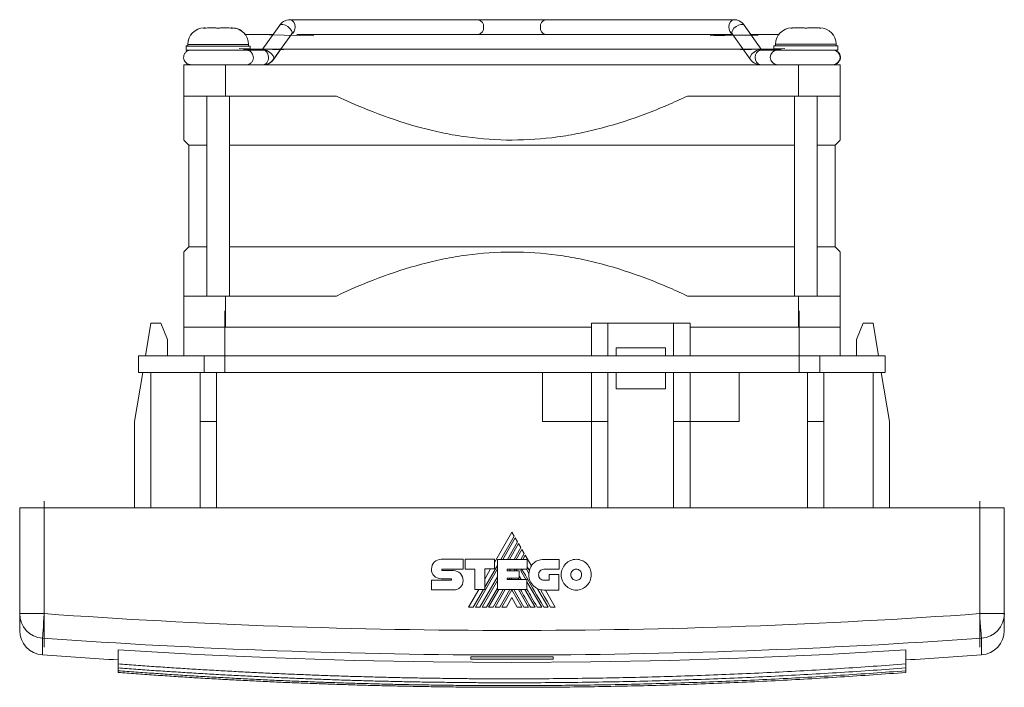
# Model space of a CAD drawing. Header units: millimetres. Extents: x 33 to 384, y 30 to 261.
# Tile 3 of 5: x 145 to 265, y 30 to 112. Entities that reach past the tile are written whole.
import ezdxf

# ---------------------------------------------------------------- set-up
doc = ezdxf.new("R2010")
doc.units = ezdxf.units.MM
doc.linetypes.add('CENTERX2', pattern=[20.32, 12.7, -2.54, 2.54, -2.54])
doc.linetypes.add('PHANTOM', pattern=[12.7, 6.35, -1.27, 1.27, -1.27, 1.27, -1.27])
doc.layers.add('___VS___', color=7, linetype='Continuous', lineweight=15)

msp = doc.modelspace()

# ---------------------------------------------------------------- linework, layer by layer
at = {"color": 7, "linetype": 'Continuous', "lineweight": 15}
for p, q in [((200.62, 111.62), (177.65, 111.62)), ((208.82, 111.62), (200.62, 111.62)), ((231.79, 111.62), (208.82, 111.62)), ((167.1, 110.57), (167.1, 110.59)), ((167.61, 110.62), (168.62, 110.62)), ((167.61, 110.61), (168.61, 110.61)), ((169.2, 110.62), (170.21, 110.62)), ((169.2, 110.61), (170.21, 110.61)), ((170.51, 110.61), (170.61, 110.61)), ((170.72, 110.57), (170.72, 110.59)), ((176.42, 110.95), (174.23, 107.92)), ((235.17, 107.92), (233.03, 110.95)), ((233.84, 109.82), (233.03, 110.95)), ((233.05, 110.92), (233.03, 110.95)), ((238.73, 110.58), (238.73, 110.59)), ((238.84, 110.62), (238.94, 110.62)), ((239.23, 110.62), (240.24, 110.62)), ((240.83, 110.62), (241.84, 110.62)), ((242.35, 110.58), (242.35, 110.59)), ((175.6, 109.82), (172.21, 109.82)), ((175.64, 106.79), (177.88, 109.9)), ((230.93, 109.82), (178.51, 109.82)), ((230.93, 109.82), (231.62, 109.82)), ((231.56, 109.91), (231.54, 109.93)), ((231.56, 109.91), (233.76, 106.79)), ((237.24, 109.82), (233.83, 109.82)), ((165.01, 108.42), (165.01, 108.41)), ((165.01, 108.42), (165.21, 108.42)), ((165.01, 108.41), (165.01, 107.91)), ((165.01, 108.41), (172.81, 108.41)), ((165.21, 108.61), (165.21, 108.41)), ((165.21, 108.61), (172.61, 108.61)), ((172.61, 108.41), (172.61, 108.61)), ((172.81, 107.91), (172.81, 108.41)), ((172.81, 108.02), (174.3, 108.02)), ((175.68, 106.79), (176.55, 108.02)), ((176.52, 108.02), (232.89, 108.02)), ((235.1, 108.02), (236.64, 108.02)), ((235.21, 107.92), (235.14, 108.02)), ((236.64, 108.42), (236.64, 107.92)), ((236.64, 108.42), (244.44, 108.42)), ((236.84, 108.62), (236.84, 108.42)), ((236.84, 108.62), (244.24, 108.62)), ((244.24, 108.42), (244.24, 108.62)), ((244.44, 107.92), (244.44, 108.42)), ((165.01, 107.91), (172.81, 107.91)), ((174.4, 107.92), (172.81, 107.92)), ((236.64, 107.92), (235, 107.92)), ((236.64, 107.92), (235.21, 107.92)), ((236.64, 107.92), (244.44, 107.92)), ((243.93, 107.91), (244.44, 107.91)), ((244.44, 107.91), (244.44, 107.92)), ((164.72, 106.12), (169.8, 106.12)), ((164.72, 102.31), (164.72, 106.12)), ((169.8, 106.12), (239.65, 106.12)), ((169.8, 106.12), (169.8, 102.31)), ((172.41, 106.12), (174.4, 106.12)), ((175.63, 106.74), (175.69, 106.8)), ((239.65, 106.12), (244.73, 106.12)), ((239.65, 102.31), (239.65, 106.12)), ((244.73, 106.12), (244.73, 102.31)), ((169.8, 102.31), (164.72, 102.31)), ((167.53, 102.31), (167.53, 77.93)), ((183.32, 102.31), (169.8, 102.31)), ((170.28, 77.93), (170.28, 102.31)), ((239.65, 102.31), (226.12, 102.31)), ((239.16, 102.31), (239.16, 77.93)), ((244.73, 102.31), (239.65, 102.31)), ((241.91, 77.93), (241.91, 102.31)), ((164.72, 96.95), (165.35, 96.31)), ((165.35, 96.31), (165.35, 83.93)), ((165.35, 96.31), (167.53, 96.31)), ((170.28, 96.31), (239.16, 96.31)), ((241.91, 96.31), (244.09, 96.31)), ((244.09, 96.31), (244.73, 96.95)), ((244.09, 83.93), (244.09, 96.31)), ((165.35, 83.93), (164.72, 83.3)), ((165.35, 83.93), (167.53, 83.93)), ((170.28, 83.93), (239.16, 83.93)), ((241.91, 83.93), (244.09, 83.93)), ((244.73, 83.3), (244.09, 83.93)), ((164.72, 77.93), (169.8, 77.93)), ((164.72, 74.12), (164.72, 77.93)), ((169.8, 77.93), (169.8, 74.12)), ((169.8, 77.93), (183.32, 77.93)), ((226.12, 77.93), (239.65, 77.93)), ((239.65, 74.12), (239.65, 77.93)), ((239.65, 77.93), (244.73, 77.93)), ((244.73, 77.93), (244.73, 74.12)), ((160.72, 74.62), (160.06, 70.62)), ((161.92, 74.62), (160.72, 74.62)), ((216.42, 74.62), (214.42, 74.62)), ((214.42, 74.62), (214.42, 70.62)), ((216.42, 74.62), (216.42, 70.62)), ((224.42, 74.62), (216.42, 74.62)), ((224.42, 74.62), (224.42, 70.62)), ((226.42, 74.62), (224.42, 74.62)), ((226.42, 74.62), (226.42, 70.62)), ((247.52, 74.62), (248.72, 74.62)), ((248.72, 74.62), (249.39, 70.62)), ((164.72, 74.12), (164.72, 70.62)), ((169.72, 74.12), (169.72, 70.62)), ((239.72, 74.12), (239.72, 70.62)), ((244.72, 74.12), (244.72, 70.62)), ((162.72, 70.62), (162.72, 72.62)), ((246.72, 70.62), (246.72, 72.62)), ((217.42, 71.62), (217.42, 70.62)), ((223.42, 71.62), (223.42, 70.62)), ((159.22, 70.62), (159.22, 68.62)), ((159.22, 70.62), (167.22, 70.62)), ((167.22, 70.62), (167.22, 68.62)), ((167.22, 70.62), (242.22, 70.62)), ((242.22, 70.62), (242.22, 68.62)), ((242.22, 70.62), (250.22, 70.62)), ((250.22, 70.62), (250.22, 68.62)), ((159.72, 68.62), (158.72, 62.62)), ((159.22, 68.62), (160.72, 68.62)), ((166.72, 68.62), (160.72, 68.62)), ((160.72, 68.62), (160.72, 52.12)), ((162.56, 68.62), (167.22, 68.62)), ((166.72, 68.62), (166.72, 62.62)), ((167.22, 68.62), (242.22, 68.62)), ((168.72, 68.62), (168.72, 62.62)), ((208.42, 62.62), (208.42, 68.62)), ((214.42, 68.62), (214.42, 62.62)), ((216.42, 68.62), (216.42, 62.62)), ((217.42, 68.62), (217.42, 66.62)), ((223.42, 68.62), (223.42, 66.62)), ((224.42, 68.62), (224.42, 62.62)), ((226.42, 68.62), (226.42, 62.62)), ((232.42, 62.62), (232.42, 68.62)), ((240.72, 68.62), (240.72, 62.62)), ((242.22, 68.62), (246.89, 68.62)), ((242.72, 68.62), (242.72, 62.62)), ((248.72, 68.62), (242.72, 68.62)), ((248.72, 68.62), (250.22, 68.62)), ((248.72, 68.62), (248.72, 52.12)), ((249.72, 68.62), (250.72, 62.62)), ((217.42, 66.62), (223.42, 66.62)), ((158.72, 62.62), (158.72, 52.12)), ((166.72, 62.62), (166.72, 52.12)), ((168.72, 62.62), (166.72, 62.62)), ((168.72, 62.62), (168.72, 52.12)), ((214.42, 62.62), (208.42, 62.62)), ((216.42, 62.62), (214.42, 62.62)), ((214.42, 62.62), (214.42, 52.12)), ((216.42, 62.62), (216.42, 52.12)), ((224.42, 62.62), (224.42, 52.12)), ((224.42, 62.62), (226.42, 62.62)), ((226.42, 62.62), (226.42, 52.12)), ((226.42, 62.62), (232.42, 62.62)), ((240.72, 62.62), (240.72, 52.12)), ((240.72, 62.62), (242.72, 62.62)), ((242.72, 62.62), (242.72, 52.12)), ((250.72, 62.62), (250.72, 52.12)), ((144.72, 52.12), (147.72, 52.12)), ((144.72, 39.21), (144.72, 52.12)), ((261.72, 52.12), (147.72, 52.12)), ((147.72, 52.12), (147.72, 39.21)), ((261.72, 52.12), (264.72, 52.12)), ((261.72, 39.21), (261.72, 52.12)), ((264.72, 52.12), (264.72, 39.21)), ((204.71, 49.14), (202.58, 45.45)), ((203.36, 45.82), (205, 48.66)), ((205.12, 48.43), (203.62, 45.82)), ((205, 48.66), (204.71, 49.14)), ((205.4, 47.95), (205.12, 48.43)), ((204.17, 45.82), (205.4, 47.95)), ((205.53, 47.74), (204.42, 45.82)), ((204.98, 45.82), (205.81, 47.25)), ((205.93, 47.04), (205.23, 45.82)), ((205.81, 47.25), (205.53, 47.74)), ((206.21, 46.55), (205.93, 47.04)), ((196.08, 45.84), (198.76, 45.84)), ((198.76, 45.84), (198.76, 44.64)), ((199.02, 44.64), (199.02, 45.83)), ((199.02, 45.83), (202.58, 45.83)), ((202.58, 45.83), (202.58, 44.65)), ((202.94, 42.14), (202.94, 45.82)), ((202.94, 45.82), (206.57, 45.82)), ((205.8, 45.82), (206.21, 46.55)), ((206.34, 46.34), (206.04, 45.82)), ((207.08, 45.04), (206.34, 46.34)), ((206.57, 45.82), (206.57, 44.63)), ((208.6, 45.81), (210.47, 45.81)), ((210.47, 45.81), (210.47, 44.62)), ((196.23, 44.64), (198.76, 44.64)), ((196.24, 44.46), (197.6, 44.46)), ((200.18, 44.64), (199.02, 44.64)), ((200.18, 42.14), (200.18, 44.64)), ((200.26, 40.01), (202.94, 44.66)), ((201.4, 42.42), (202.94, 45.09)), ((202.58, 44.65), (201.4, 44.65)), ((201.4, 42.14), (201.4, 44.65)), ((202.12, 44.65), (201.4, 43.4)), ((204.15, 44.63), (206.57, 44.63)), ((204.15, 44.63), (204.15, 44.44)), ((204.15, 44.44), (205.59, 44.44)), ((204.43, 44.44), (204.54, 44.63)), ((204.99, 44.44), (205.11, 44.63)), ((205.24, 44.44), (205.35, 44.63)), ((205.59, 44.44), (205.59, 43.54)), ((205.79, 44.42), (205.92, 44.63)), ((205.79, 44.42), (206.41, 43.36)), ((206.48, 44.63), (206.79, 44.08)), ((210.47, 44.62), (208.6, 44.62)), ((194.91, 43.27), (197.26, 43.27)), ((197.26, 43.47), (196.08, 43.47)), ((200.82, 40.01), (202.94, 43.69)), ((201.07, 40.01), (202.94, 43.26)), ((204.15, 43.54), (205.59, 43.54)), ((204.15, 43.54), (204.15, 43.36)), ((204.15, 43.36), (206.55, 43.36)), ((204.37, 43.36), (204.47, 43.54)), ((204.61, 43.36), (204.72, 43.54)), ((205.49, 43.54), (205.6, 43.36)), ((206.55, 42.14), (206.55, 43.36)), ((208.6, 43.28), (209.25, 43.28)), ((209.25, 43.28), (209.25, 43.99)), ((209.25, 43.99), (210.43, 43.99)), ((210.43, 43.99), (210.43, 42.08)), ((197.6, 42.09), (194.91, 42.09)), ((200.67, 42.14), (199.44, 40.01)), ((200.01, 40.01), (201.24, 42.14)), ((200.18, 42.14), (201.4, 42.14)), ((201.62, 40.01), (202.94, 42.3)), ((201.87, 40.01), (203.1, 42.14)), ((202.43, 40.01), (203.66, 42.14)), ((202.68, 40.01), (203.91, 42.14)), ((202.94, 42.14), (206.55, 42.14)), ((203.24, 40.01), (204.47, 42.14)), ((203.49, 40.01), (204.71, 42.12)), ((205.93, 40.01), (204.71, 42.12)), ((206.18, 40.01), (204.94, 42.14)), ((205.5, 42.14), (206.73, 40.01)), ((206.3, 42.14), (207.53, 40.01)), ((206.55, 43.1), (208.34, 40.01)), ((207.85, 42.25), (209.15, 40.01)), ((210.43, 42.08), (208.61, 42.08)), ((209.99, 40.01), (208.79, 42.08)), ((204.71, 41.16), (204.04, 40.01)), ((204.71, 41.16), (205.37, 40.01)), ((144.72, 39.21), (147.72, 39.21)), ((144.72, 37.16), (144.72, 39.21)), ((261.72, 39.21), (264.72, 39.21)), ((264.72, 39.21), (264.72, 37.16)), ((147.51, 36.22), (147.51, 34.17)), ((261.94, 34.17), (261.94, 36.22)), ((156.72, 34.78), (156.72, 33.07)), ((199.72, 33.96), (199.72, 33.67)), ((209.72, 33.67), (209.72, 33.96)), ((252.72, 34.78), (252.72, 33.07)), ((156.72, 33.07), (156.72, 32.59)), ((156.72, 32.59), (156.72, 32.24)), ((252.72, 33.07), (252.72, 32.59)), ((252.72, 32.59), (252.72, 32.24)), ((156.72, 32.24), (156.72, 32.03)), ((252.72, 32.24), (252.72, 32.03))]:
    msp.add_line(p, q, dxfattribs=at)
at = {"color": 7, "linetype": 'Continuous', "lineweight": 0}
for p, q in [((167.21, 110.61), (167.31, 110.61)), ((242.13, 110.62), (242.24, 110.62)), ((161.92, 74.62), (162.72, 72.62)), ((247.52, 74.62), (246.72, 72.62)), ((169.8, 74.12), (164.72, 74.12)), ((169.8, 74.12), (214.42, 74.12)), ((226.42, 74.12), (239.65, 74.12)), ((244.73, 74.12), (239.65, 74.12)), ((217.42, 71.62), (223.42, 71.62))]:
    msp.add_line(p, q, dxfattribs=at)
at = {"color": 7, "linetype": 'CENTERX2', "lineweight": 0}
for p, q in [((175.18, 109.78), (180.56, 109.65)), ((234.27, 109.78), (228.88, 109.65)), ((229.33, 109.72), (234.72, 109.72)), ((176.88, 107.96), (171.49, 108.09)), ((171.99, 108.02), (177.37, 108.02)), ((237.53, 108.02), (232.09, 108.02)), ((232.57, 107.96), (237.96, 108.09)), ((169.72, 76.12), (169.72, 68.62)), ((239.72, 76.12), (239.72, 68.62)), ((147.72, 35.13), (147.72, 54.12)), ((261.72, 35.13), (261.72, 54.12))]:
    msp.add_line(p, q, dxfattribs=at)
at = {"color": 7, "linetype": 'Continuous', "lineweight": 15, "flags": 128}
for points in [[(177.65, 111.62), (177.65, 111.62), (177.89, 111.55), (178.1, 111.36), (178.24, 111.06), (178.29, 110.72)], [(231.16, 110.72), (231.21, 111.06), (231.34, 111.36), (231.55, 111.55), (231.79, 111.62), (231.8, 111.62)], [(176.42, 110.95), (176.57, 111.05), (176.81, 111.05), (177.11, 110.96), (177.41, 110.79), (177.66, 110.56), (177.85, 110.31), (177.92, 110.08), (177.88, 109.9)], [(231.54, 109.93), (231.52, 110.09), (231.59, 110.32), (231.77, 110.57), (232.04, 110.79), (232.34, 110.97), (232.63, 111.05), (232.87, 111.05), (233.03, 110.95)], [(174.28, 107.92), (174.33, 107.94), (174.45, 107.95)], [(174.4, 107.92), (174.47, 107.92), (174.65, 107.85), (174.81, 107.71), (174.93, 107.52), (175.01, 107.28), (175.04, 107.02)], [(174.45, 107.95), (174.57, 107.94), (174.86, 107.85), (175.16, 107.67), (175.42, 107.44), (175.6, 107.2), (175.68, 106.97), (175.64, 106.79)], [(233.76, 106.79), (233.72, 106.95), (233.78, 107.18), (233.96, 107.44), (234.22, 107.67), (234.52, 107.85), (234.82, 107.94), (235.07, 107.93), (235.12, 107.92)], [(174.42, 106.12), (174.45, 106.12), (174.45, 106.12)], [(209.42, 40.01), (209.05, 40.66), (208.7, 41.26), (208.44, 41.71), (208.19, 42.13)], [(147.51, 36.22), (147.51, 36.31), (147.53, 36.51), (147.55, 36.8), (147.58, 37.17), (147.61, 37.61), (147.64, 38.11), (147.68, 38.65), (147.72, 39.21)], [(261.94, 36.22), (261.93, 36.31), (261.92, 36.51), (261.9, 36.8), (261.87, 37.17), (261.84, 37.61), (261.8, 38.11), (261.76, 38.65), (261.72, 39.21)], [(252.72, 34.78), (243.14, 34.23), (233.55, 33.81), (223.94, 33.5), (214.34, 33.32), (204.72, 33.26), (195.11, 33.32), (185.5, 33.5), (175.9, 33.81), (166.3, 34.23), (156.72, 34.78)]]:
    msp.add_lwpolyline(points, dxfattribs=at)
at = {"color": 7, "linetype": 'Continuous', "lineweight": 15}
for centre, radius, start, end in [((200.46, 110.83), 0.803, 351.9507, 78.5782), ((208.98, 110.83), 0.803, 101.4218, 188.0493), ((167.21, 108.62), 2, 90, 180), ((167.21, 108.61), 2, 90, 180), ((170.61, 108.62), 2, 36.8699, 90), ((170.61, 108.61), 2, 0, 90), ((177.4, 110.63), 0.889, 300.4142, 5.5935), ((200.46, 110.61), 0.803, 281.4216, 8.0494), ((208.98, 110.61), 0.803, 171.9506, 258.5784), ((232.05, 110.63), 0.892, 174.4816, 238.9914), ((238.84, 108.62), 2, 90, 180), ((242.24, 108.62), 2, 0, 90), ((173.93, 107), 1.11, 325.4958, 1.0718), ((235.16, 107.13), 0.803, 101.4214, 188.0494), ((235.16, 106.91), 0.803, 171.9504, 258.5786), ((237.1, 107.02), 0.9, 90, 270), ((243.8, 107.02), 0.9, 270, 90), ((174.38, 106.67), 0.551, 272.2156, 327.2407), ((208.82, 44), 2.03, 149.0381, 166.8386), ((208.61, 43.91), 1.83, 174.6401, 270), ((147.72, 39.21), 3, 180.0669, 265.9792), ((204.72, 832.12), 794.96, 265.88826, 274.11174), ((261.73, 39.21), 3, 274.0207, 359.9332), ((147.72, 37.16), 3, 180, 265.8988), ((204.72, 832.12), 797.95, 265.88826, 274.11174), ((261.72, 37.16), 3, 274.1012, 0), ((204.72, 832.12), 800, 265.89881, 266.56019), ((204.72, 832.12), 798.18, 269.64108, 270.35892), ((204.72, 832.12), 798.47, 269.64121, 270.35879), ((204.72, 832.12), 800, 273.43981, 274.10119)]:
    msp.add_arc(centre, radius, start, end, dxfattribs=at)
for points, knots in [([(177.66, 111.62), (177.53, 111.61), (177.25, 111.59), (176.85, 111.4), (176.58, 111.17), (176.45, 111), (176.42, 110.95)], [0, 0, 0, 0, 0.2711199, 0.5773027, 0.8822066, 1, 1, 1, 1]), ([(233.03, 110.95), (232.96, 111.04), (232.79, 111.25), (232.44, 111.49), (232.08, 111.61), (231.87, 111.62), (231.79, 111.62)], [0, 0, 0, 0, 0.238716, 0.550266, 0.853999, 1, 1, 1, 1]), ([(167.23, 110.59), (167.22, 110.58), (167.2, 110.58), (167.18, 110.58), (167.17, 110.58), (167.15, 110.57), (167.14, 110.57), (167.12, 110.57), (167.11, 110.57), (167.1, 110.57), (167.09, 110.57), (167.08, 110.57), (167.08, 110.57), (167.07, 110.57), (167.07, 110.57), (167.07, 110.57), (167.07, 110.58), (167.07, 110.58), (167.08, 110.58), (167.08, 110.58), (167.09, 110.58), (167.1, 110.59)], [0.0000001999, 0.0000001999, 0.0000001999, 0.0000001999, 0.000051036, 0.000051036, 0.000051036, 0.000102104, 0.000102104, 0.000102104, 0.0001526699, 0.0001526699, 0.0001526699, 0.0002024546, 0.0002024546, 0.0002024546, 0.0002519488, 0.0002519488, 0.0002519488, 0.0003018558, 0.0003018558, 0.0003018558, 0.0003403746, 0.0003403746, 0.0003403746, 0.0003403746]), ([(170.75, 110.57), (170.75, 110.57), (170.75, 110.57), (170.74, 110.57), (170.71, 110.57), (170.67, 110.57), (170.63, 110.58), (170.6, 110.58), (170.58, 110.59)], [0, 0, 0, 0, 0.039957, 0.24338, 0.443731, 0.64298, 0.8439, 1, 1, 1, 1]), ([(233.03, 110.95), (232.96, 111.05), (232.8, 111.24), (232.6, 111.36), (232.49, 111.43)], [0, 0, 0, 0, 0.480788, 1, 1, 1, 1]), ([(238.86, 110.59), (238.84, 110.59), (238.83, 110.59), (238.81, 110.59), (238.79, 110.59), (238.78, 110.58), (238.76, 110.58), (238.75, 110.58), (238.74, 110.58), (238.73, 110.58), (238.72, 110.58), (238.71, 110.58), (238.71, 110.58), (238.7, 110.58), (238.7, 110.58), (238.7, 110.58), (238.7, 110.59), (238.7, 110.59), (238.71, 110.59), (238.71, 110.59), (238.72, 110.59), (238.73, 110.59)], [0.0000001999, 0.0000001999, 0.0000001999, 0.0000001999, 0.000051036, 0.000051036, 0.000051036, 0.000102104, 0.000102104, 0.000102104, 0.0001526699, 0.0001526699, 0.0001526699, 0.0002024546, 0.0002024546, 0.0002024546, 0.0002519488, 0.0002519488, 0.0002519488, 0.0003018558, 0.0003018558, 0.0003018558, 0.0003403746, 0.0003403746, 0.0003403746, 0.0003403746]), ([(242.37, 110.58), (242.37, 110.58), (242.38, 110.58), (242.37, 110.58), (242.34, 110.58), (242.3, 110.58), (242.25, 110.59), (242.23, 110.59), (242.21, 110.59)], [0, 0, 0, 0, 0.039959, 0.24339, 0.443734, 0.642986, 0.843899, 1, 1, 1, 1]), ([(165.49, 107.92), (165.45, 107.92), (165.35, 107.9), (165.18, 107.83), (164.97, 107.69), (164.78, 107.45), (164.69, 107.13), (164.71, 106.82), (164.82, 106.55), (164.98, 106.37), (165.14, 106.25), (165.29, 106.18), (165.41, 106.15), (165.49, 106.13), (165.53, 106.13), (165.56, 106.13), (165.58, 106.13), (165.61, 106.13), (165.67, 106.13), (165.86, 106.12), (166.2, 106.12), (166.54, 106.12), (166.7, 106.12)], [0, 0, 0, 0, 0.019747, 0.059581, 0.102234, 0.162775, 0.222461, 0.282979, 0.33628, 0.379892, 0.416776, 0.447396, 0.471428, 0.487274, 0.495032, 0.501829, 0.512054, 0.534178, 0.60613, 0.734381, 0.869961, 1, 1, 1, 1]), ([(172.41, 106.12), (172.43, 106.12), (172.52, 106.13), (172.71, 106.2), (172.96, 106.37), (173.14, 106.63), (173.22, 106.97), (173.18, 107.29), (173.04, 107.54), (172.89, 107.71), (172.73, 107.81), (172.58, 107.87), (172.47, 107.9), (172.4, 107.91), (172.37, 107.91), (172.36, 107.91), (172.35, 107.91)], [0, 0, 0, 0, 0.015642, 0.114926, 0.215785, 0.343564, 0.463206, 0.592839, 0.693059, 0.776037, 0.846146, 0.903771, 0.947884, 0.97174, 0.986195, 1, 1, 1, 1]), ([(243.83, 106.13), (243.84, 106.13), (243.85, 106.13), (243.87, 106.13), (243.9, 106.13), (243.93, 106.13), (244.03, 106.14), (244.18, 106.19), (244.39, 106.3), (244.58, 106.49), (244.73, 106.77), (244.76, 107.09), (244.68, 107.39), (244.54, 107.62), (244.38, 107.76), (244.22, 107.85), (244.08, 107.9), (243.99, 107.92), (243.96, 107.92), (243.96, 107.92)], [0, 0, 0, 0, 0.04253, 0.089288, 0.109806, 0.124269, 0.143981, 0.212275, 0.279296, 0.378647, 0.481206, 0.589612, 0.69668, 0.781645, 0.852974, 0.912961, 0.961566, 0.997342, 1, 1, 1, 1]), ([(174.39, 106.12), (174.52, 106.13), (174.81, 106.15), (175.2, 106.34), (175.47, 106.58), (175.6, 106.74), (175.64, 106.79)], [0, 0, 0, 0, 0.271119, 0.577301, 0.882203, 1, 1, 1, 1]), ([(174.45, 106.12), (174.58, 106.13), (174.86, 106.15), (175.26, 106.35), (175.53, 106.58), (175.65, 106.75), (175.68, 106.79)], [0, 0, 0, 0, 0.2721846, 0.5796459, 0.8850777, 1, 1, 1, 1]), ([(233.76, 106.79), (233.84, 106.7), (234, 106.49), (234.35, 106.25), (234.71, 106.13), (234.93, 106.12), (235, 106.12)], [0, 0, 0, 0, 0.238714, 0.550262, 0.853994, 1, 1, 1, 1]), ([(164.72, 102.31), (164.72, 101.76), (164.72, 100.65), (164.72, 99.25), (164.72, 98.11), (164.72, 97.37), (164.72, 96.98), (164.72, 96.98), (164.72, 96.98)], [0, 0, 0, 0, 0.1808402, 0.3623252, 0.5464911, 0.7319652, 0.8903591, 1, 1, 1, 1]), ([(226.12, 102.31), (224.45, 101.52), (222.75, 100.79), (219.3, 99.49), (217.54, 98.91), (214.85, 98.2), (213.94, 97.98), (212.1, 97.61), (211.18, 97.45), (208.42, 97.07), (206.58, 96.95), (202.88, 96.94), (201.03, 97.07), (198.25, 97.46), (197.33, 97.61), (195.5, 97.98), (194.6, 98.2), (190.13, 99.38), (186.68, 100.72), (183.32, 102.31)], [0, 0, 0, 0, 0.125, 0.125, 0.25, 0.25, 0.3125, 0.3125, 0.375, 0.375, 0.5, 0.5, 0.625, 0.625, 0.6875, 0.6875, 0.75, 0.75, 1, 1, 1, 1]), ([(244.73, 96.98), (244.73, 96.98), (244.73, 96.98), (244.73, 97.35), (244.73, 98.09), (244.73, 99.21), (244.73, 100.61), (244.73, 101.74), (244.73, 102.31)], [0, 0, 0, 0, 0.103383, 0.268025, 0.448175, 0.629669, 0.814443, 1, 1, 1, 1]), ([(164.72, 83.26), (164.72, 83.26), (164.72, 83.27), (164.72, 82.89), (164.72, 82.15), (164.72, 81.03), (164.72, 79.63), (164.72, 78.5), (164.72, 77.93)], [0, 0, 0, 0, 0.1033833, 0.2680255, 0.4481753, 0.629669, 0.8144434, 1, 1, 1, 1]), ([(226.12, 77.93), (224.45, 78.72), (222.75, 79.45), (219.3, 80.75), (217.54, 81.33), (214.85, 82.04), (213.94, 82.26), (212.1, 82.63), (211.18, 82.79), (208.42, 83.17), (206.58, 83.29), (202.88, 83.3), (201.03, 83.17), (198.25, 82.79), (197.33, 82.63), (195.5, 82.26), (194.6, 82.04), (190.13, 80.86), (186.68, 79.52), (183.32, 77.93)], [0, 0, 0, 0, 0.125, 0.125, 0.25, 0.25, 0.3125, 0.3125, 0.375, 0.375, 0.5, 0.5, 0.625, 0.625, 0.6875, 0.6875, 0.75, 0.75, 1, 1, 1, 1]), ([(244.73, 77.93), (244.73, 78.48), (244.73, 79.6), (244.73, 80.99), (244.73, 82.13), (244.73, 82.87), (244.73, 83.26), (244.73, 83.26), (244.73, 83.26)], [0, 0, 0, 0, 0.18084, 0.362325, 0.546491, 0.731965, 0.890359, 1, 1, 1, 1]), ([(156.72, 33.07), (157.45, 33.02), (158.89, 32.91), (161.06, 32.76), (163.24, 32.61), (165.41, 32.47), (167.59, 32.34), (169.76, 32.22), (171.94, 32.1), (174.12, 31.99), (176.3, 31.89), (178.48, 31.8), (180.66, 31.71), (182.84, 31.63), (185.02, 31.56), (187.21, 31.5), (189.39, 31.44), (191.58, 31.39), (193.77, 31.35), (195.96, 31.32), (198.15, 31.29), (200.34, 31.27), (202.53, 31.26), (205.34, 31.26), (208.75, 31.27), (212.76, 31.31), (216.78, 31.37), (220.79, 31.46), (224.79, 31.57), (228.79, 31.71), (232.79, 31.87), (236.79, 32.06), (240.78, 32.27), (244.76, 32.51), (248.74, 32.78), (251.4, 32.97), (252.72, 33.07)], [0, 0, 0, 0, 0.0226894, 0.045379, 0.0680694, 0.090761, 0.1134544, 0.1361502, 0.1588489, 0.181551, 0.2042571, 0.2269677, 0.2496834, 0.2724046, 0.2951319, 0.3178659, 0.3406071, 0.3633561, 0.3861133, 0.4088792, 0.4316546, 0.4544398, 0.4772353, 0.5000419, 0.5418465, 0.5836144, 0.6253489, 0.6670533, 0.7087308, 0.7503848, 0.7920186, 0.8336355, 0.8752387, 0.9168317, 0.9584177, 1, 1, 1, 1]), ([(156.72, 32.59), (157.45, 32.53), (158.89, 32.42), (161.06, 32.27), (163.24, 32.13), (165.41, 31.99), (167.59, 31.86), (169.76, 31.73), (171.94, 31.62), (174.12, 31.51), (176.3, 31.41), (178.48, 31.31), (180.66, 31.23), (182.84, 31.15), (185.02, 31.08), (187.21, 31.01), (189.39, 30.96), (191.58, 30.91), (193.77, 30.87), (195.96, 30.84), (198.15, 30.81), (200.34, 30.79), (202.53, 30.78), (205.34, 30.77), (208.75, 30.79), (212.76, 30.82), (216.78, 30.89), (220.79, 30.97), (224.79, 31.09), (228.79, 31.23), (232.79, 31.39), (236.79, 31.58), (240.78, 31.79), (244.76, 32.03), (248.74, 32.29), (251.4, 32.49), (252.72, 32.59)], [0, 0, 0, 0, 0.022689, 0.045379, 0.068069, 0.090761, 0.113454, 0.13615, 0.158849, 0.181551, 0.204257, 0.226968, 0.249683, 0.272405, 0.295132, 0.317866, 0.340607, 0.363356, 0.386113, 0.408879, 0.431655, 0.45444, 0.477235, 0.500042, 0.541846, 0.583614, 0.625349, 0.667053, 0.708731, 0.750385, 0.792019, 0.833635, 0.875239, 0.916832, 0.958418, 1, 1, 1, 1]), ([(156.72, 32.24), (157.45, 32.19), (158.89, 32.08), (161.06, 31.93), (163.24, 31.78), (165.41, 31.64), (167.59, 31.51), (169.76, 31.39), (171.94, 31.27), (174.12, 31.16), (176.3, 31.06), (178.48, 30.97), (180.66, 30.88), (182.84, 30.8), (185.02, 30.73), (187.21, 30.67), (189.39, 30.61), (191.58, 30.56), (193.77, 30.52), (195.96, 30.49), (198.15, 30.46), (200.34, 30.44), (202.53, 30.43), (205.34, 30.43), (208.75, 30.44), (212.76, 30.48), (216.78, 30.54), (220.79, 30.63), (224.79, 30.74), (228.79, 30.88), (232.79, 31.04), (236.79, 31.23), (240.78, 31.45), (244.76, 31.68), (248.74, 31.95), (251.4, 32.14), (252.72, 32.24)], [0, 0, 0, 0, 0.022689, 0.045379, 0.068069, 0.090761, 0.113454, 0.13615, 0.158849, 0.181551, 0.204257, 0.226968, 0.249683, 0.272405, 0.295132, 0.317866, 0.340607, 0.363356, 0.386113, 0.408879, 0.431655, 0.45444, 0.477235, 0.500042, 0.541846, 0.583614, 0.625349, 0.667053, 0.708731, 0.750385, 0.792019, 0.833635, 0.875239, 0.916832, 0.958418, 1, 1, 1, 1]), ([(156.72, 32.03), (157.45, 31.98), (158.89, 31.87), (161.06, 31.72), (163.24, 31.57), (165.41, 31.43), (167.59, 31.3), (169.76, 31.18), (171.94, 31.06), (174.12, 30.96), (176.3, 30.85), (178.48, 30.76), (180.66, 30.68), (182.84, 30.6), (185.02, 30.53), (187.21, 30.46), (189.39, 30.41), (191.58, 30.36), (193.77, 30.32), (195.96, 30.28), (198.15, 30.26), (200.34, 30.24), (202.53, 30.23), (205.34, 30.22), (208.75, 30.23), (212.76, 30.27), (216.78, 30.33), (220.79, 30.42), (224.79, 30.53), (228.79, 30.67), (232.79, 30.84), (236.79, 31.02), (240.78, 31.24), (244.76, 31.48), (248.74, 31.74), (251.4, 31.94), (252.72, 32.03)], [0, 0, 0, 0, 0.022689, 0.045379, 0.068069, 0.090761, 0.113454, 0.13615, 0.158849, 0.181551, 0.204257, 0.226968, 0.249683, 0.272405, 0.295132, 0.317866, 0.340607, 0.363356, 0.386113, 0.408879, 0.431655, 0.45444, 0.477235, 0.500042, 0.541846, 0.583614, 0.625349, 0.667053, 0.708731, 0.750385, 0.792019, 0.833635, 0.875239, 0.916832, 0.958418, 1, 1, 1, 1])]:
    msp.add_open_spline(points, degree=3, knots=knots, dxfattribs=at)
for points in [[(167.1, 110.59), (167.17, 110.6), (167.24, 110.61), (167.31, 110.61)], [(167.61, 110.61), (167.48, 110.61), (167.36, 110.6), (167.23, 110.59)], [(168.77, 110.59), (168.72, 110.6), (168.67, 110.61), (168.61, 110.61)], [(169.2, 110.61), (169.15, 110.61), (169.1, 110.6), (169.04, 110.59)], [(170.58, 110.59), (170.46, 110.6), (170.34, 110.61), (170.21, 110.61)], [(170.51, 110.61), (170.58, 110.61), (170.65, 110.6), (170.72, 110.59)], [(170.72, 110.59), (170.73, 110.58), (170.74, 110.58), (170.74, 110.58)], [(238.73, 110.59), (238.8, 110.61), (238.87, 110.62), (238.94, 110.62)], [(239.23, 110.62), (239.11, 110.62), (238.99, 110.61), (238.86, 110.59)], [(240.4, 110.59), (240.35, 110.61), (240.3, 110.62), (240.24, 110.62)], [(240.83, 110.62), (240.78, 110.62), (240.73, 110.61), (240.67, 110.59)], [(242.21, 110.59), (242.09, 110.61), (241.96, 110.62), (241.84, 110.62)], [(242.13, 110.62), (242.21, 110.62), (242.28, 110.61), (242.35, 110.59)], [(242.35, 110.59), (242.36, 110.59), (242.37, 110.59), (242.37, 110.59)], [(195.25, 45.48), (195.46, 45.7), (195.76, 45.84), (196.08, 45.84)], [(207.29, 45.31), (207.59, 45.62), (208.03, 45.81), (208.6, 45.81)], [(211.26, 45.28), (211.59, 45.62), (212.04, 45.83), (212.55, 45.83)], [(212.55, 45.83), (213.05, 45.83), (213.51, 45.62), (213.84, 45.28)], [(195.22, 43.8), (195.02, 44), (194.9, 44.27), (194.91, 44.63)], [(194.91, 44.63), (194.91, 44.96), (195.04, 45.27), (195.25, 45.48)], [(196.19, 44.62), (196.17, 44.6), (196.16, 44.57), (196.16, 44.54)], [(196.16, 44.54), (196.16, 44.52), (196.17, 44.49), (196.19, 44.48)], [(196.23, 44.64), (196.22, 44.64), (196.2, 44.63), (196.19, 44.62)], [(196.19, 44.48), (196.2, 44.47), (196.22, 44.46), (196.24, 44.46)], [(197.6, 44.46), (197.92, 44.46), (198.22, 44.32), (198.43, 44.09)], [(208.6, 40.01), (206.89, 42.95), (206, 44.49), (205.93, 44.63)], [(206.84, 44.46), (206.74, 44.64), (206.65, 44.8), (206.57, 44.93)], [(206.79, 44.08), (206.8, 44.21), (206.82, 44.34), (206.84, 44.46)], [(207.08, 45.04), (207.14, 45.14), (207.21, 45.23), (207.29, 45.31)], [(208.15, 44.42), (208.03, 44.3), (207.96, 44.13), (207.96, 43.95)], [(208.6, 44.62), (208.42, 44.62), (208.26, 44.54), (208.15, 44.42)], [(210.72, 43.95), (210.72, 44.47), (210.93, 44.94), (211.26, 45.28)], [(212.08, 44.44), (211.96, 44.31), (211.88, 44.14), (211.88, 43.95)], [(212.55, 44.64), (212.36, 44.64), (212.2, 44.56), (212.08, 44.44)], [(213.02, 44.43), (212.9, 44.56), (212.73, 44.64), (212.55, 44.64)], [(213.21, 43.95), (213.21, 44.14), (213.14, 44.31), (213.02, 44.43)], [(213.84, 45.28), (214.17, 44.94), (214.38, 44.47), (214.38, 43.95)], [(196.08, 43.47), (195.74, 43.48), (195.43, 43.59), (195.22, 43.8)], [(197.31, 43.44), (197.3, 43.46), (197.28, 43.47), (197.26, 43.47)], [(197.26, 43.27), (197.28, 43.27), (197.3, 43.28), (197.32, 43.3)], [(197.34, 43.36), (197.34, 43.39), (197.33, 43.42), (197.31, 43.44)], [(197.32, 43.3), (197.33, 43.31), (197.34, 43.34), (197.34, 43.36)], [(198.43, 44.09), (198.64, 43.87), (198.77, 43.56), (198.77, 43.23)], [(198.77, 43.23), (198.77, 42.9), (198.65, 42.62), (198.44, 42.42)], [(205.86, 43.36), (205.74, 43.55), (205.65, 43.71), (205.59, 43.81)], [(207.96, 43.95), (207.96, 43.76), (208.03, 43.59), (208.15, 43.47)], [(208.15, 43.47), (208.26, 43.35), (208.42, 43.28), (208.6, 43.28)], [(211.26, 42.62), (210.93, 42.96), (210.72, 43.43), (210.72, 43.95)], [(211.88, 43.95), (211.88, 43.76), (211.96, 43.59), (212.08, 43.46)], [(212.08, 43.46), (212.2, 43.34), (212.36, 43.26), (212.55, 43.26)], [(212.55, 43.26), (212.73, 43.26), (212.9, 43.34), (213.02, 43.46)], [(213.02, 43.46), (213.14, 43.59), (213.21, 43.76), (213.21, 43.95)], [(214.38, 43.95), (214.38, 43.43), (214.17, 42.96), (213.84, 42.62)], [(198.44, 42.42), (198.22, 42.21), (197.93, 42.09), (197.6, 42.09)], [(206.98, 40.01), (206.46, 40.9), (206.05, 41.61), (205.75, 42.14)], [(207.79, 40.01), (207.3, 40.86), (206.89, 41.57), (206.55, 42.15)], [(212.55, 42.07), (212.04, 42.07), (211.59, 42.28), (211.26, 42.62)], [(213.84, 42.62), (213.51, 42.28), (213.05, 42.07), (212.55, 42.07)]]:
    msp.add_open_spline(points, degree=3, dxfattribs=at)
at = {"color": 7, "linetype": 'Continuous', "lineweight": 0}
for points in [[(169.04, 110.59), (169.04, 110.58), (169.03, 110.58), (169.02, 110.58), (169, 110.58), (168.99, 110.57), (168.97, 110.57), (168.96, 110.57), (168.94, 110.57), (168.93, 110.57), (168.91, 110.57), (168.89, 110.57), (168.88, 110.57), (168.86, 110.57), (168.84, 110.57), (168.83, 110.57), (168.82, 110.58), (168.8, 110.58), (168.79, 110.58), (168.79, 110.58), (168.78, 110.58), (168.77, 110.59)], [(240.67, 110.59), (240.67, 110.59), (240.66, 110.59), (240.64, 110.59), (240.63, 110.59), (240.62, 110.58), (240.6, 110.58), (240.59, 110.58), (240.57, 110.58), (240.55, 110.58), (240.54, 110.58), (240.52, 110.58), (240.5, 110.58), (240.49, 110.58), (240.47, 110.58), (240.46, 110.58), (240.44, 110.59), (240.43, 110.59), (240.42, 110.59), (240.41, 110.59), (240.41, 110.59), (240.4, 110.59)]]:
    msp.add_open_spline(points, degree=3, knots=[0.0000002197, 0.0000002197, 0.0000002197, 0.0000002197, 0.0000510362, 0.0000510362, 0.0000510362, 0.0001021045, 0.0001021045, 0.0001021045, 0.0001526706, 0.0001526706, 0.0001526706, 0.0002024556, 0.0002024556, 0.0002024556, 0.0002519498, 0.0002519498, 0.0002519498, 0.0003018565, 0.0003018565, 0.0003018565, 0.0003403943, 0.0003403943, 0.0003403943, 0.0003403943], dxfattribs=at)
at = {"layer": '___VS___', "color": 7, "linetype": 'PHANTOM'}
for p, q in [((194.91, 43.27), (194.91, 42.09)), ((199.44, 40.01), (200.01, 40.01)), ((200.26, 40.01), (200.82, 40.01)), ((201.07, 40.01), (201.62, 40.01)), ((201.87, 40.01), (202.43, 40.01)), ((202.68, 40.01), (203.24, 40.01)), ((203.49, 40.01), (204.04, 40.01)), ((205.37, 40.01), (205.93, 40.01)), ((206.18, 40.01), (206.73, 40.01)), ((206.98, 40.01), (207.53, 40.01)), ((207.79, 40.01), (208.34, 40.01)), ((208.6, 40.01), (209.15, 40.01)), ((209.42, 40.01), (209.99, 40.01))]:
    msp.add_line(p, q, dxfattribs=at)

doc.saveas('drawing.dxf')
